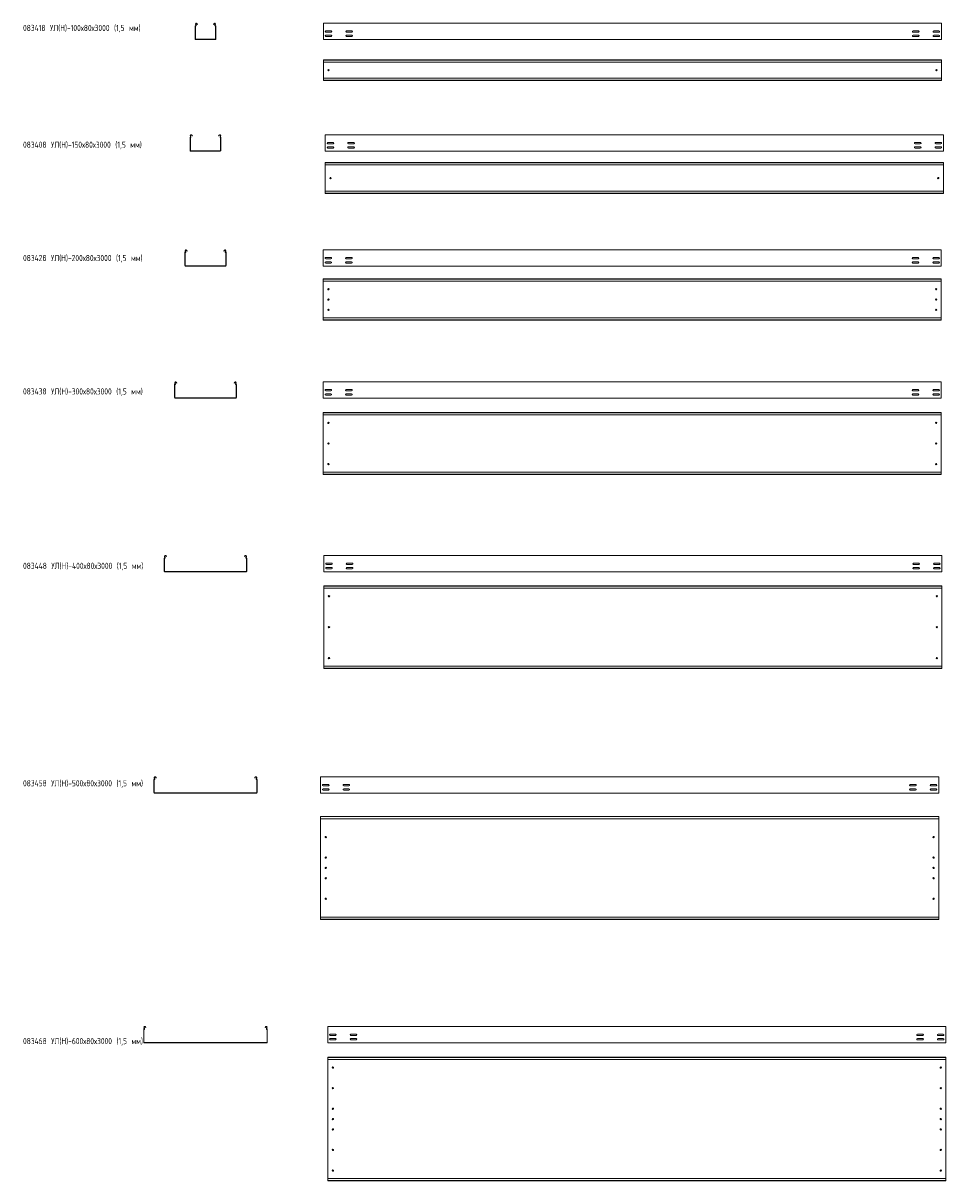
# Model space of a CAD drawing. Header units: millimetres. Extents: x -789 to 3689, y -6202 to -582.
import ezdxf

# ---------------------------------------------------------------- set-up
doc = ezdxf.new("R2010")
doc.units = ezdxf.units.MM
doc.styles.add('SLDTEXTSTYLE0', font='TXT', dxfattribs={"width": 0.7, "bigfont": 'bigfont'})

msp = doc.modelspace()

# ---------------------------------------------------------------- linework, layer by layer
at = {"color": 7, "linetype": 'Continuous', "lineweight": 15}
for p, q in [((46.2, -659.5), (46.2, -596.8)), ((49, -591.5), (47.7, -589.1)), ((47.7, -659.5), (47.7, -596.8)), ((50.3, -590.8), (49, -588.4)), ((54.3, -585.6), (56.1, -588.8)), ((55.6, -584.9), (57.4, -588.1)), ((57.4, -588.1), (56.1, -588.8)), ((135, -588.1), (136.7, -584.9)), ((136.3, -588.8), (135, -588.1)), ((136.3, -588.8), (138, -585.6)), ((143.3, -588.4), (142.1, -590.8)), ((144.6, -589.1), (143.4, -591.5)), ((144.7, -596.8), (144.7, -659.5)), ((146.2, -596.8), (146.2, -659.5)), ((3668.3, -582.5), (668.3, -582.5)), ((668.3, -589.1), (668.3, -582.5)), ((668.3, -591.5), (668.3, -589.1)), ((668.3, -595.1), (668.3, -591.5)), ((668.3, -596.8), (668.3, -595.1)), ((668.3, -659.5), (668.3, -596.8)), ((3668.3, -589.1), (3668.3, -582.5)), ((3668.3, -591.5), (3668.3, -589.1)), ((3668.3, -595.1), (3668.3, -591.5)), ((3668.3, -596.8), (3668.3, -595.1)), ((3668.3, -659.5), (3668.3, -596.8)), ((143.2, -661), (49.2, -661)), ((143.2, -662.5), (49.2, -662.5)), ((668.3, -662.5), (668.3, -659.5)), ((3668.3, -662.5), (668.3, -662.5)), ((706, -620.2), (680.5, -620.2)), ((680.5, -626.7), (706, -626.7)), ((706, -641.2), (680.5, -641.2)), ((680.5, -647.7), (706, -647.7)), ((806, -620.2), (780.5, -620.2)), ((780.5, -626.7), (806, -626.7)), ((806, -641.2), (780.5, -641.2)), ((780.5, -647.7), (806, -647.7)), ((3530.5, -620.2), (3556, -620.2)), ((3556, -626.7), (3530.5, -626.7)), ((3530.5, -641.2), (3556, -641.2)), ((3556, -647.7), (3530.5, -647.7)), ((3630.5, -620.2), (3656, -620.2)), ((3656, -626.7), (3630.5, -626.7)), ((3630.5, -641.2), (3656, -641.2)), ((3656, -647.7), (3630.5, -647.7)), ((3668.3, -662.5), (3668.3, -659.5)), ((3668.3, -760.7), (668.3, -760.7)), ((668.3, -761.7), (668.3, -760.7)), ((3668.3, -761.7), (668.3, -761.7)), ((668.3, -770.2), (668.3, -761.7)), ((668.3, -772), (668.3, -770.2)), ((3668.3, -772), (668.3, -772)), ((668.3, -772), (668.3, -849.5)), ((3668.3, -761.7), (3668.3, -760.7)), ((3668.3, -770.2), (3668.3, -761.7)), ((3668.3, -772), (3668.3, -770.2)), ((3668.3, -772), (3668.3, -849.5)), ((3668.3, -849.5), (668.3, -849.5)), ((668.3, -851.3), (668.3, -849.5)), ((668.3, -859.7), (668.3, -851.3)), ((668.3, -859.7), (3668.3, -859.7)), ((668.3, -860.7), (668.3, -859.7)), ((3668.3, -860.7), (668.3, -860.7)), ((3668.3, -851.3), (3668.3, -849.5)), ((3668.3, -859.7), (3668.3, -851.3)), ((3668.3, -860.7), (3668.3, -859.7)), ((3677.8, -1123.9), (677.8, -1123.9)), ((677.8, -1130.5), (677.8, -1123.9)), ((3677.8, -1130.5), (3677.8, -1123.9)), ((21.2, -1200.9), (21.2, -1138.2)), ((24, -1132.9), (22.7, -1130.5)), ((22.7, -1200.9), (22.7, -1138.2)), ((25.3, -1132.2), (24, -1129.8)), ((29.3, -1127), (31.1, -1130.2)), ((30.6, -1126.2), (32.4, -1129.5)), ((32.4, -1129.5), (31.1, -1130.2)), ((160, -1129.5), (161.7, -1126.2)), ((161.3, -1130.2), (160, -1129.5)), ((161.3, -1130.2), (163, -1127)), ((168.3, -1129.8), (167.1, -1132.2)), ((169.6, -1130.5), (168.4, -1132.9)), ((169.7, -1138.2), (169.7, -1200.9)), ((171.2, -1138.2), (171.2, -1200.9)), ((677.8, -1132.9), (677.8, -1130.5)), ((677.8, -1136.4), (677.8, -1132.9)), ((677.8, -1138.2), (677.8, -1136.4)), ((677.8, -1200.9), (677.8, -1138.2)), ((715.6, -1161.4), (690.1, -1161.4)), ((690.1, -1167.9), (715.6, -1167.9)), ((815.6, -1161.4), (790.1, -1161.4)), ((790.1, -1167.9), (815.6, -1167.9)), ((3540.1, -1161.4), (3565.6, -1161.4)), ((3565.6, -1167.9), (3540.1, -1167.9)), ((3640.1, -1161.4), (3665.6, -1161.4)), ((3665.6, -1167.9), (3640.1, -1167.9)), ((3677.8, -1132.9), (3677.8, -1130.5)), ((3677.8, -1136.4), (3677.8, -1132.9)), ((3677.8, -1138.2), (3677.8, -1136.4)), ((3677.8, -1200.9), (3677.8, -1138.2)), ((168.2, -1202.4), (24.2, -1202.4)), ((168.2, -1203.9), (24.2, -1203.9)), ((677.8, -1203.9), (677.8, -1200.9)), ((3677.8, -1203.9), (677.8, -1203.9)), ((715.6, -1182.6), (690.1, -1182.6)), ((690.1, -1189.1), (715.6, -1189.1)), ((815.6, -1182.6), (790.1, -1182.6)), ((790.1, -1189.1), (815.6, -1189.1)), ((3540.1, -1182.6), (3565.6, -1182.6)), ((3565.6, -1189.1), (3540.1, -1189.1)), ((3640.1, -1182.6), (3665.6, -1182.6)), ((3665.6, -1189.1), (3640.1, -1189.1)), ((3677.8, -1203.9), (3677.8, -1200.9)), ((3677.8, -1259.6), (677.8, -1259.6)), ((677.8, -1260.6), (677.8, -1259.6)), ((3677.8, -1260.6), (677.8, -1260.6)), ((677.8, -1269.1), (677.8, -1260.6)), ((677.8, -1270.8), (677.8, -1269.1)), ((3677.8, -1270.8), (677.8, -1270.8)), ((677.8, -1270.8), (677.8, -1398.4)), ((3677.8, -1260.6), (3677.8, -1259.6)), ((3677.8, -1269.1), (3677.8, -1260.6)), ((3677.8, -1270.8), (3677.8, -1269.1)), ((3677.8, -1270.8), (3677.8, -1398.4)), ((3677.8, -1398.4), (677.8, -1398.4)), ((677.8, -1400.1), (677.8, -1398.4)), ((677.8, -1408.6), (677.8, -1400.1)), ((3677.8, -1400.1), (3677.8, -1398.4)), ((3677.8, -1408.6), (3677.8, -1400.1)), ((677.8, -1408.6), (3677.8, -1408.6)), ((677.8, -1409.6), (677.8, -1408.6)), ((3677.8, -1409.6), (677.8, -1409.6)), ((3677.8, -1409.6), (3677.8, -1408.6)), ((4.3, -1685.4), (4.7, -1686.1)), ((4.7, -1686.1), (6, -1685.3)), ((5.6, -1684.7), (6, -1685.3)), ((6, -1685.3), (7.4, -1688)), ((185, -1688), (186.4, -1685.3)), ((186.4, -1685.3), (186.7, -1684.7)), ((186.4, -1685.3), (187.7, -1686.1)), ((187.7, -1686.1), (188, -1685.4)), ((3667.4, -1682.3), (667.4, -1682.3)), ((667.4, -1689), (667.4, -1682.3)), ((3667.4, -1689), (3667.4, -1682.3)), ((-3.8, -1759.3), (-3.8, -1696.7)), ((-1, -1691.3), (-2.3, -1689)), ((-2.3, -1759.3), (-2.3, -1696.7)), ((0.3, -1690.6), (-1, -1688.3)), ((6.1, -1688.7), (4.7, -1686.1)), ((7.4, -1688), (6.1, -1688.7)), ((186.3, -1688.7), (185, -1688)), ((187.7, -1686.1), (186.3, -1688.7)), ((193.3, -1688.3), (192.1, -1690.6)), ((194.6, -1689), (193.4, -1691.3)), ((194.7, -1696.7), (194.7, -1759.3)), ((196.2, -1696.7), (196.2, -1759.3)), ((667.4, -1691.3), (667.4, -1689)), ((667.4, -1694.9), (667.4, -1691.3)), ((667.4, -1696.7), (667.4, -1694.9)), ((667.4, -1759.3), (667.4, -1696.7)), ((705.1, -1719.8), (679.6, -1719.8)), ((679.6, -1726.3), (705.1, -1726.3)), ((705.1, -1741.1), (679.6, -1741.1)), ((805.1, -1719.8), (779.6, -1719.8)), ((779.6, -1726.3), (805.1, -1726.3)), ((805.1, -1741.1), (779.6, -1741.1)), ((3529.6, -1719.8), (3555.1, -1719.8)), ((3555.1, -1726.3), (3529.6, -1726.3)), ((3529.6, -1741.1), (3555.1, -1741.1)), ((3629.6, -1719.8), (3655.1, -1719.8)), ((3655.1, -1726.3), (3629.6, -1726.3)), ((3629.6, -1741.1), (3655.1, -1741.1)), ((3667.4, -1691.3), (3667.4, -1689)), ((3667.4, -1694.9), (3667.4, -1691.3)), ((3667.4, -1696.7), (3667.4, -1694.9)), ((3667.4, -1759.3), (3667.4, -1696.7)), ((193.2, -1760.8), (-0.8, -1760.8)), ((193.2, -1762.3), (-0.8, -1762.3)), ((667.4, -1762.3), (667.4, -1759.3)), ((3667.4, -1762.3), (667.4, -1762.3)), ((679.6, -1747.6), (705.1, -1747.6)), ((779.6, -1747.6), (805.1, -1747.6)), ((3555.1, -1747.6), (3529.6, -1747.6)), ((3655.1, -1747.6), (3629.6, -1747.6)), ((3667.4, -1762.3), (3667.4, -1759.3)), ((3667.4, -1824.2), (667.4, -1824.2)), ((667.4, -1825.2), (667.4, -1824.2)), ((3667.4, -1825.2), (667.4, -1825.2)), ((667.4, -1833.6), (667.4, -1825.2)), ((667.4, -1834), (667.4, -1833.6)), ((667.4, -1834), (670.4, -1835.4)), ((667.4, -1834), (667.4, -2014.4)), ((3664.4, -1835.4), (670.4, -1835.4)), ((3664.4, -1835.4), (3667.4, -1834)), ((3667.4, -1825.2), (3667.4, -1824.2)), ((3667.4, -1833.6), (3667.4, -1825.2)), ((3667.4, -1834), (3667.4, -1833.6)), ((3667.4, -1834), (3667.4, -2014.4)), ((670.4, -2013), (667.4, -2014.4)), ((667.4, -2014.7), (667.4, -2014.4)), ((667.4, -2023.2), (667.4, -2014.7)), ((667.4, -2023.2), (3667.4, -2023.2)), ((667.4, -2024.2), (667.4, -2023.2)), ((3664.4, -2013), (670.4, -2013)), ((3667.4, -2014.4), (3664.4, -2013)), ((3667.4, -2014.7), (3667.4, -2014.4)), ((3667.4, -2023.2), (3667.4, -2014.7)), ((3667.4, -2024.2), (3667.4, -2023.2)), ((3667.4, -2024.2), (667.4, -2024.2)), ((-53.8, -2400.2), (-53.8, -2337.5)), ((-51, -2332.2), (-52.3, -2329.8)), ((-52.3, -2400.2), (-52.3, -2337.5)), ((-49.7, -2331.5), (-51, -2329.1)), ((-45.7, -2326.3), (-45.3, -2326.9)), ((-45.3, -2326.9), (-44, -2326.2)), ((-43.9, -2329.6), (-45.3, -2326.9)), ((-44.4, -2325.6), (-44, -2326.2)), ((-44, -2326.2), (-42.6, -2328.9)), ((-42.6, -2328.9), (-43.9, -2329.6)), ((235, -2328.9), (236.4, -2326.2)), ((236.3, -2329.6), (235, -2328.9)), ((237.7, -2326.9), (236.3, -2329.6)), ((236.4, -2326.2), (236.7, -2325.6)), ((236.4, -2326.2), (237.7, -2326.9)), ((237.7, -2326.9), (238, -2326.3)), ((243.3, -2329.1), (242.1, -2331.5)), ((244.6, -2329.8), (243.4, -2332.2)), ((244.7, -2337.5), (244.7, -2400.2)), ((246.2, -2337.5), (246.2, -2400.2)), ((3667.5, -2323.2), (667.5, -2323.2)), ((667.5, -2329.8), (667.5, -2323.2)), ((667.5, -2332.2), (667.5, -2329.8)), ((667.5, -2335.8), (667.5, -2332.2)), ((667.5, -2337.5), (667.5, -2335.8)), ((667.5, -2400.2), (667.5, -2337.5)), ((3667.5, -2329.8), (3667.5, -2323.2)), ((3667.5, -2332.2), (3667.5, -2329.8)), ((3667.5, -2335.8), (3667.5, -2332.2)), ((3667.5, -2337.5), (3667.5, -2335.8)), ((3667.5, -2400.2), (3667.5, -2337.5)), ((243.2, -2401.7), (-50.8, -2401.7)), ((243.2, -2403.2), (-50.8, -2403.2)), ((667.5, -2403.2), (667.5, -2400.2)), ((3667.5, -2403.2), (667.5, -2403.2)), ((705.2, -2360.7), (679.7, -2360.7)), ((679.7, -2367.2), (705.2, -2367.2)), ((705.2, -2382), (679.7, -2382)), ((679.7, -2388.5), (705.2, -2388.5)), ((805.2, -2360.7), (779.7, -2360.7)), ((779.7, -2367.2), (805.2, -2367.2)), ((805.2, -2382), (779.7, -2382)), ((779.7, -2388.5), (805.2, -2388.5)), ((3529.7, -2360.7), (3555.2, -2360.7)), ((3555.2, -2367.2), (3529.7, -2367.2)), ((3529.7, -2382), (3555.2, -2382)), ((3555.2, -2388.5), (3529.7, -2388.5)), ((3629.7, -2360.7), (3655.2, -2360.7)), ((3655.2, -2367.2), (3629.7, -2367.2)), ((3629.7, -2382), (3655.2, -2382)), ((3655.2, -2388.5), (3629.7, -2388.5)), ((3667.5, -2403.2), (3667.5, -2400.2)), ((3667.5, -2473), (667.5, -2473)), ((667.5, -2474), (667.5, -2473)), ((3667.5, -2474), (667.5, -2474)), ((667.5, -2482.5), (667.5, -2474)), ((667.5, -2482.8), (667.5, -2482.5)), ((667.5, -2482.8), (670.5, -2484.2)), ((667.5, -2482.8), (667.5, -2763.2)), ((3664.5, -2484.2), (670.5, -2484.2)), ((3664.5, -2484.2), (3667.5, -2482.8)), ((3667.5, -2474), (3667.5, -2473)), ((3667.5, -2482.5), (3667.5, -2474)), ((3667.5, -2482.8), (3667.5, -2482.5)), ((3667.5, -2482.8), (3667.5, -2763.2)), ((670.5, -2761.8), (667.5, -2763.2)), ((667.5, -2763.6), (667.5, -2763.2)), ((667.5, -2772), (667.5, -2763.6)), ((667.5, -2772), (3667.5, -2772)), ((667.5, -2773), (667.5, -2772)), ((3667.5, -2773), (667.5, -2773)), ((3664.5, -2761.8), (670.5, -2761.8)), ((3667.5, -2763.2), (3664.5, -2761.8)), ((3667.5, -2763.6), (3667.5, -2763.2)), ((3667.5, -2772), (3667.5, -2763.6)), ((3667.5, -2773), (3667.5, -2772)), ((-103.8, -3243), (-103.8, -3180.3)), ((-101, -3175), (-102.3, -3172.6)), ((-102.3, -3243), (-102.3, -3180.3)), ((-99.7, -3174.3), (-101, -3171.9)), ((-95.7, -3169.1), (-95.3, -3169.7)), ((-95.3, -3169.7), (-94, -3169)), ((-93.9, -3172.3), (-95.3, -3169.7)), ((-94.4, -3168.4), (-94, -3169)), ((-94, -3169), (-92.6, -3171.6)), ((-92.6, -3171.6), (-93.9, -3172.3)), ((285, -3171.6), (286.4, -3169)), ((286.3, -3172.3), (285, -3171.6)), ((287.7, -3169.7), (286.3, -3172.3)), ((286.4, -3169), (286.7, -3168.4)), ((286.4, -3169), (287.7, -3169.7)), ((287.7, -3169.7), (288, -3169.1)), ((293.3, -3171.9), (292.1, -3174.3)), ((294.6, -3172.6), (293.4, -3175)), ((294.7, -3180.3), (294.7, -3243)), ((296.2, -3180.3), (296.2, -3243)), ((3670.6, -3166), (670.6, -3166)), ((670.6, -3172.6), (670.6, -3166)), ((670.6, -3175), (670.6, -3172.6)), ((670.6, -3178.6), (670.6, -3175)), ((670.6, -3180.3), (670.6, -3178.6)), ((670.6, -3243), (670.6, -3180.3)), ((3670.6, -3172.6), (3670.6, -3166)), ((3670.6, -3175), (3670.6, -3172.6)), ((3670.6, -3178.6), (3670.6, -3175)), ((3670.6, -3180.3), (3670.6, -3178.6)), ((3670.6, -3243), (3670.6, -3180.3)), ((293.2, -3244.5), (-100.8, -3244.5)), ((293.2, -3246), (-100.8, -3246)), ((670.6, -3246), (670.6, -3243)), ((3670.6, -3246), (670.6, -3246)), ((708.4, -3203.5), (682.9, -3203.5)), ((682.9, -3210), (708.4, -3210)), ((708.4, -3224.7), (682.9, -3224.7)), ((682.9, -3231.2), (708.4, -3231.2)), ((808.4, -3203.5), (782.9, -3203.5)), ((782.9, -3210), (808.4, -3210)), ((808.4, -3224.7), (782.9, -3224.7)), ((782.9, -3231.2), (808.4, -3231.2)), ((3532.9, -3203.5), (3558.4, -3203.5)), ((3558.4, -3210), (3532.9, -3210)), ((3532.9, -3224.7), (3558.4, -3224.7)), ((3558.4, -3231.2), (3532.9, -3231.2)), ((3632.9, -3203.5), (3658.4, -3203.5)), ((3658.4, -3210), (3632.9, -3210)), ((3632.9, -3224.7), (3658.4, -3224.7)), ((3658.4, -3231.2), (3632.9, -3231.2)), ((3670.6, -3246), (3670.6, -3243)), ((3670.6, -3314.7), (670.6, -3314.7)), ((670.6, -3315.7), (670.6, -3314.7)), ((3670.6, -3315.7), (670.6, -3315.7)), ((670.6, -3324.2), (670.6, -3315.7)), ((3670.6, -3315.7), (3670.6, -3314.7)), ((3670.6, -3324.2), (3670.6, -3315.7)), ((670.6, -3324.5), (670.6, -3324.2)), ((670.6, -3324.5), (673.6, -3325.9)), ((670.6, -3324.5), (670.6, -3704.9)), ((3667.6, -3325.9), (673.6, -3325.9)), ((3667.6, -3325.9), (3670.6, -3324.5)), ((3670.6, -3324.5), (3670.6, -3324.2)), ((3670.6, -3324.5), (3670.6, -3704.9)), ((673.6, -3703.5), (670.6, -3704.9)), ((670.6, -3705.3), (670.6, -3704.9)), ((670.6, -3713.7), (670.6, -3705.3)), ((3667.6, -3703.5), (673.6, -3703.5)), ((3670.6, -3704.9), (3667.6, -3703.5)), ((3670.6, -3705.3), (3670.6, -3704.9)), ((3670.6, -3713.7), (3670.6, -3705.3)), ((670.6, -3713.7), (3670.6, -3713.7)), ((670.6, -3714.7), (670.6, -3713.7)), ((3670.6, -3714.7), (670.6, -3714.7)), ((3670.6, -3714.7), (3670.6, -3713.7)), ((-153.8, -4317.8), (-153.8, -4255.1)), ((-151, -4249.8), (-152.3, -4247.4)), ((-152.3, -4317.8), (-152.3, -4255.1)), ((-149.7, -4249.1), (-151, -4246.7)), ((-145.7, -4243.9), (-145.3, -4244.5)), ((-145.3, -4244.5), (-144, -4243.8)), ((-143.9, -4247.1), (-145.3, -4244.5)), ((-144.4, -4243.2), (-144, -4243.8)), ((-144, -4243.8), (-142.6, -4246.4)), ((-142.6, -4246.4), (-143.9, -4247.1)), ((335, -4246.4), (336.4, -4243.8)), ((336.3, -4247.1), (335, -4246.4)), ((337.7, -4244.5), (336.3, -4247.1)), ((336.4, -4243.8), (336.7, -4243.2)), ((336.4, -4243.8), (337.7, -4244.5)), ((337.7, -4244.5), (338, -4243.9)), ((343.3, -4246.7), (342.1, -4249.1)), ((344.6, -4247.4), (343.4, -4249.8)), ((344.7, -4255.1), (344.7, -4317.8)), ((346.2, -4255.1), (346.2, -4317.8)), ((3654.8, -4240.8), (654.8, -4240.8)), ((654.8, -4247.4), (654.8, -4240.8)), ((654.8, -4249.8), (654.8, -4247.4)), ((654.8, -4253.4), (654.8, -4249.8)), ((654.8, -4255.1), (654.8, -4253.4)), ((654.8, -4317.8), (654.8, -4255.1)), ((3654.8, -4247.4), (3654.8, -4240.8)), ((3654.8, -4249.8), (3654.8, -4247.4)), ((3654.8, -4253.4), (3654.8, -4249.8)), ((3654.8, -4255.1), (3654.8, -4253.4)), ((3654.8, -4317.8), (3654.8, -4255.1)), ((343.2, -4319.3), (-150.8, -4319.3)), ((343.2, -4320.8), (-150.8, -4320.8)), ((654.8, -4320.8), (654.8, -4317.8)), ((3654.8, -4320.8), (654.8, -4320.8)), ((692.5, -4278.3), (667, -4278.3)), ((667, -4284.8), (692.5, -4284.8)), ((692.5, -4299.5), (667, -4299.5)), ((667, -4306), (692.5, -4306)), ((792.5, -4278.3), (767, -4278.3)), ((767, -4284.8), (792.5, -4284.8)), ((792.5, -4299.5), (767, -4299.5)), ((767, -4306), (792.5, -4306)), ((3517, -4278.3), (3542.5, -4278.3)), ((3542.5, -4284.8), (3517, -4284.8)), ((3517, -4299.5), (3542.5, -4299.5)), ((3542.5, -4306), (3517, -4306)), ((3617, -4278.3), (3642.5, -4278.3)), ((3642.5, -4284.8), (3617, -4284.8)), ((3617, -4299.5), (3642.5, -4299.5)), ((3642.5, -4306), (3617, -4306)), ((3654.8, -4320.8), (3654.8, -4317.8)), ((3654.8, -4433.3), (654.8, -4433.3)), ((654.8, -4434.3), (654.8, -4433.3)), ((3654.8, -4434.3), (654.8, -4434.3)), ((654.8, -4442.8), (654.8, -4434.3)), ((3654.8, -4434.3), (3654.8, -4433.3)), ((3654.8, -4442.8), (3654.8, -4434.3)), ((654.8, -4443.1), (654.8, -4442.8)), ((654.8, -4443.1), (657.8, -4444.5)), ((654.8, -4443.1), (654.8, -4923.5)), ((3651.8, -4444.5), (657.8, -4444.5)), ((3651.8, -4444.5), (3654.8, -4443.1)), ((3654.8, -4443.1), (3654.8, -4442.8)), ((3654.8, -4443.1), (3654.8, -4923.5)), ((657.8, -4922.1), (654.8, -4923.5)), ((654.8, -4923.8), (654.8, -4923.5)), ((654.8, -4932.3), (654.8, -4923.8)), ((654.8, -4932.3), (3654.8, -4932.3)), ((654.8, -4933.3), (654.8, -4932.3)), ((3654.8, -4933.3), (654.8, -4933.3)), ((3651.8, -4922.1), (657.8, -4922.1)), ((3654.8, -4923.5), (3651.8, -4922.1)), ((3654.8, -4923.8), (3654.8, -4923.5)), ((3654.8, -4932.3), (3654.8, -4923.8)), ((3654.8, -4933.3), (3654.8, -4932.3)), ((-203.8, -5530), (-203.8, -5467.3)), ((-201, -5462), (-202.3, -5459.7)), ((-202.3, -5530), (-202.3, -5467.3)), ((-199.7, -5461.3), (-201, -5459)), ((-195.7, -5456.1), (-193.9, -5459.4)), ((-194.4, -5455.4), (-192.6, -5458.7)), ((-192.6, -5458.7), (-193.9, -5459.4)), ((385, -5458.7), (386.7, -5455.4)), ((386.3, -5459.4), (385, -5458.7)), ((386.3, -5459.4), (388, -5456.1)), ((393.3, -5459), (392.1, -5461.3)), ((394.6, -5459.7), (393.4, -5462)), ((394.7, -5467.3), (394.7, -5530)), ((396.2, -5467.3), (396.2, -5530)), ((3689.4, -5453), (689.4, -5453)), ((689.4, -5459.7), (689.4, -5453)), ((689.4, -5462), (689.4, -5459.7)), ((689.4, -5465.6), (689.4, -5462)), ((689.4, -5467.3), (689.4, -5465.6)), ((689.4, -5530), (689.4, -5467.3)), ((727.2, -5490.5), (701.7, -5490.5)), ((701.7, -5497), (727.2, -5497)), ((827.2, -5490.5), (801.7, -5490.5)), ((801.7, -5497), (827.2, -5497)), ((3551.7, -5490.5), (3577.2, -5490.5)), ((3577.2, -5497), (3551.7, -5497)), ((3651.7, -5490.5), (3677.2, -5490.5)), ((3677.2, -5497), (3651.7, -5497)), ((3689.4, -5459.7), (3689.4, -5453)), ((3689.4, -5462), (3689.4, -5459.7)), ((3689.4, -5465.6), (3689.4, -5462)), ((3689.4, -5467.3), (3689.4, -5465.6)), ((3689.4, -5530), (3689.4, -5467.3)), ((393.2, -5531.5), (-200.8, -5531.5)), ((393.2, -5533), (-200.8, -5533)), ((689.4, -5533), (689.4, -5530)), ((3689.4, -5533), (689.4, -5533)), ((727.2, -5511.8), (701.7, -5511.8)), ((701.7, -5518.3), (727.2, -5518.3)), ((827.2, -5511.8), (801.7, -5511.8)), ((801.7, -5518.3), (827.2, -5518.3)), ((3551.7, -5511.8), (3577.2, -5511.8)), ((3577.2, -5518.3), (3551.7, -5518.3)), ((3651.7, -5511.8), (3677.2, -5511.8)), ((3677.2, -5518.3), (3651.7, -5518.3)), ((3689.4, -5533), (3689.4, -5530)), ((3689.4, -5602.5), (689.4, -5602.5)), ((689.4, -5603.5), (689.4, -5602.5)), ((3689.4, -5603.5), (689.4, -5603.5)), ((689.4, -5611.9), (689.4, -5603.5)), ((689.4, -5613.7), (689.4, -5611.9)), ((3689.4, -5613.7), (689.4, -5613.7)), ((689.4, -5613.7), (689.4, -6191.3)), ((3689.4, -5603.5), (3689.4, -5602.5)), ((3689.4, -5611.9), (3689.4, -5603.5)), ((3689.4, -5613.7), (3689.4, -5611.9)), ((3689.4, -5613.7), (3689.4, -6191.3)), ((3689.4, -6191.3), (689.4, -6191.3)), ((689.4, -6193), (689.4, -6191.3)), ((689.4, -6201.5), (689.4, -6193)), ((689.4, -6201.5), (3689.4, -6201.5)), ((689.4, -6202.5), (689.4, -6201.5)), ((3689.4, -6202.5), (689.4, -6202.5)), ((3689.4, -6193), (3689.4, -6191.3)), ((3689.4, -6201.5), (3689.4, -6193)), ((3689.4, -6202.5), (3689.4, -6201.5))]:
    msp.add_line(p, q, dxfattribs=at)
for centre in [(693.3, -810.7), (3643.3, -810.7), (702.8, -1334.6), (3652.8, -1334.6), (692.4, -1874.2), (3642.4, -1874.2), (692.4, -1924.2), (3642.4, -1924.2), (692.4, -1974.2), (3642.4, -1974.2), (692.5, -2523), (3642.5, -2523), (692.5, -2623), (3642.5, -2623), (692.5, -2723), (3642.5, -2723), (695.6, -3364.7), (3645.6, -3364.7), (695.6, -3514.7), (3645.6, -3514.7), (695.6, -3664.7), (3645.6, -3664.7), (679.8, -4533.3), (3629.8, -4533.3), (679.8, -4633.3), (3629.8, -4633.3), (679.8, -4683.3), (3629.8, -4683.3), (679.8, -4733.3), (3629.8, -4733.3), (679.8, -4833.3), (3629.8, -4833.3), (714.4, -5652.5), (3664.4, -5652.5), (714.4, -5752.5), (3664.4, -5752.5), (714.4, -5852.5), (714.4, -5902.5), (3664.4, -5852.5), (3664.4, -5902.5), (714.4, -5952.5), (3664.4, -5952.5), (714.4, -6052.5), (3664.4, -6052.5), (714.4, -6152.5), (3664.4, -6152.5)]:
    msp.add_circle(centre, 3.25, dxfattribs=at)
for centre, radius, start, end in [((48, -596.8), 1.8, 106.2863, 180), ((51.7, -587), 4.5, 28.0725, 208.0725), ((46.8, -592.7), 2.5, 286.2863, 28.0725), ((48, -596.8), 0.3, 106.2863, 180), ((46.8, -592.7), 4, 286.2863, 28.0725), ((51.7, -587), 3, 28.0725, 208.0725), ((140.7, -587), 4.5, 331.9275, 151.9275), ((140.7, -587), 3, 331.9275, 151.9275), ((145.6, -592.7), 4, 151.9275, 253.7137), ((145.6, -592.7), 2.5, 151.9275, 253.7137), ((144.4, -596.8), 0.3, 0, 73.7137), ((144.4, -596.8), 1.8, 0, 73.7137), ((49.2, -659.5), 3, 180, 270), ((49.2, -659.5), 1.5, 180, 270), ((143.2, -659.5), 1.5, 270, 0), ((143.2, -659.5), 3, 270, 360), ((680.5, -623.5), 3.25, 90, 270), ((680.5, -644.5), 3.25, 90, 270), ((706, -623.5), 3.25, 270, 90), ((706, -644.5), 3.25, 270, 90), ((780.5, -623.5), 3.25, 90, 270), ((780.5, -644.5), 3.25, 90, 270), ((806, -623.5), 3.25, 270, 90), ((806, -644.5), 3.25, 270, 90), ((3530.5, -623.5), 3.25, 90, 270), ((3530.5, -644.5), 3.25, 90, 270), ((3556, -623.5), 3.25, 270, 90), ((3556, -644.5), 3.25, 270, 90), ((3630.5, -623.5), 3.25, 90, 270), ((3630.5, -644.5), 3.25, 90, 270), ((3656, -623.5), 3.25, 270, 90), ((3656, -644.5), 3.25, 270, 90), ((26.7, -1128.4), 4.5, 28.0725, 208.0725), ((165.7, -1128.4), 4.5, 331.9275, 151.9275), ((23, -1138.2), 1.8, 106.2863, 180), ((21.8, -1134), 2.5, 286.2863, 28.0725), ((23, -1138.2), 0.3, 106.2863, 180), ((21.8, -1134), 4, 286.2863, 28.0725), ((26.7, -1128.4), 3, 28.0725, 208.0725), ((165.7, -1128.4), 3, 331.9275, 151.9275), ((170.6, -1134), 4, 151.9275, 253.7137), ((170.6, -1134), 2.5, 151.9275, 253.7137), ((169.4, -1138.2), 0.3, 0, 73.7137), ((169.4, -1138.2), 1.8, 0, 73.7137), ((690.1, -1164.6), 3.25, 90, 270), ((715.6, -1164.6), 3.25, 270, 90), ((790.1, -1164.6), 3.25, 90, 270), ((815.6, -1164.6), 3.25, 270, 90), ((3540.1, -1164.6), 3.25, 90, 270), ((3565.6, -1164.6), 3.25, 270, 90), ((3640.1, -1164.6), 3.25, 90, 270), ((3665.6, -1164.6), 3.25, 270, 90), ((24.2, -1200.9), 3, 180, 270), ((24.2, -1200.9), 1.5, 180, 270), ((168.2, -1200.9), 1.5, 270, 0), ((168.2, -1200.9), 3, 270, 0), ((690.1, -1185.9), 3.25, 90, 270), ((715.6, -1185.9), 3.25, 270, 90), ((790.1, -1185.9), 3.25, 90, 270), ((815.6, -1185.9), 3.25, 270, 90), ((3540.1, -1185.9), 3.25, 90, 270), ((3565.6, -1185.9), 3.25, 270, 90), ((3640.1, -1185.9), 3.25, 90, 270), ((3665.6, -1185.9), 3.25, 270, 90), ((1.7, -1686.8), 4.5, 28.0725, 208.0725), ((1.7, -1686.8), 3, 28.0725, 208.0725), ((190.7, -1686.8), 4.5, 331.9275, 151.9275), ((190.7, -1686.8), 3, 331.9275, 151.9275), ((-2, -1696.7), 1.8, 106.2863, 180), ((-3.2, -1692.5), 2.5, 286.2863, 28.0725), ((-2, -1696.7), 0.3, 106.2863, 180), ((-3.2, -1692.5), 4, 286.2863, 28.0725), ((195.6, -1692.5), 4, 151.9275, 253.7137), ((195.6, -1692.5), 2.5, 151.9275, 253.7137), ((194.4, -1696.7), 0.3, 0, 73.7137), ((194.4, -1696.7), 1.8, 0, 73.7137), ((679.6, -1723.1), 3.25, 90, 270), ((679.6, -1744.3), 3.25, 90, 270), ((705.1, -1723.1), 3.25, 270, 90), ((705.1, -1744.3), 3.25, 270, 90), ((779.6, -1723.1), 3.25, 90, 270), ((779.6, -1744.3), 3.25, 90, 270), ((805.1, -1723.1), 3.25, 270, 90), ((805.1, -1744.3), 3.25, 270, 90), ((3529.6, -1723.1), 3.25, 90, 270), ((3529.6, -1744.3), 3.25, 90, 270), ((3555.1, -1723.1), 3.25, 270, 90), ((3555.1, -1744.3), 3.25, 270, 90), ((3629.6, -1723.1), 3.25, 90, 270), ((3629.6, -1744.3), 3.25, 90, 270), ((3655.1, -1723.1), 3.25, 270, 90), ((3655.1, -1744.3), 3.25, 270, 90), ((-0.8, -1759.3), 3, 180, 270), ((-0.8, -1759.3), 1.5, 180, 270), ((193.2, -1759.3), 1.5, 270, 0), ((193.2, -1759.3), 3, 270, 0), ((-52, -2337.5), 1.8, 106.2863, 180), ((-48.3, -2327.7), 4.5, 28.0725, 208.0725), ((-53.2, -2333.4), 2.5, 286.2863, 28.0725), ((-52, -2337.5), 0.3, 106.2863, 180), ((-53.2, -2333.4), 4, 286.2863, 28.0725), ((-48.3, -2327.7), 3, 28.0725, 208.0725), ((240.7, -2327.7), 4.5, 331.9275, 151.9275), ((240.7, -2327.7), 3, 331.9275, 151.9275), ((245.6, -2333.4), 4, 151.9275, 253.7137), ((245.6, -2333.4), 2.5, 151.9275, 253.7137), ((244.4, -2337.5), 0.3, 0, 73.7137), ((244.4, -2337.5), 1.8, 0, 73.7137), ((-50.8, -2400.2), 3, 180, 270), ((-50.8, -2400.2), 1.5, 180, 270), ((243.2, -2400.2), 1.5, 270, 0), ((243.2, -2400.2), 3, 270, 0), ((679.7, -2364), 3.25, 90, 270), ((679.7, -2385.2), 3.25, 90, 270), ((705.2, -2364), 3.25, 270, 90), ((705.2, -2385.2), 3.25, 270, 90), ((779.7, -2364), 3.25, 90, 270), ((779.7, -2385.2), 3.25, 90, 270), ((805.2, -2364), 3.25, 270, 90), ((805.2, -2385.2), 3.25, 270, 90), ((3529.7, -2364), 3.25, 90, 270), ((3529.7, -2385.2), 3.25, 90, 270), ((3555.2, -2364), 3.25, 270, 90), ((3555.2, -2385.2), 3.25, 270, 90), ((3629.7, -2364), 3.25, 90, 270), ((3629.7, -2385.2), 3.25, 90, 270), ((3655.2, -2364), 3.25, 270, 90), ((3655.2, -2385.2), 3.25, 270, 90), ((-102, -3180.3), 1.8, 106.2863, 180), ((-98.3, -3170.5), 4.5, 28.0725, 208.0725), ((-103.2, -3176.2), 2.5, 286.2863, 28.0725), ((-102, -3180.3), 0.3, 106.2863, 180), ((-103.2, -3176.2), 4, 286.2863, 28.0725), ((-98.3, -3170.5), 3, 28.0725, 208.0725), ((290.7, -3170.5), 4.5, 331.9275, 151.9275), ((290.7, -3170.5), 3, 331.9275, 151.9275), ((295.6, -3176.2), 4, 151.9275, 253.7137), ((295.6, -3176.2), 2.5, 151.9275, 253.7137), ((294.4, -3180.3), 0.3, 0, 73.7137), ((294.4, -3180.3), 1.8, 0, 73.7137), ((-100.8, -3243), 3, 180, 270), ((-100.8, -3243), 1.5, 180, 270), ((293.2, -3243), 1.5, 270, 0), ((293.2, -3243), 3, 270, 0), ((682.9, -3206.7), 3.25, 90, 270), ((682.9, -3228), 3.25, 90, 270), ((708.4, -3206.7), 3.25, 270, 90), ((708.4, -3228), 3.25, 270, 90), ((782.9, -3206.7), 3.25, 90, 270), ((782.9, -3228), 3.25, 90, 270), ((808.4, -3206.7), 3.25, 270, 90), ((808.4, -3228), 3.25, 270, 90), ((3532.9, -3206.7), 3.25, 90, 270), ((3532.9, -3228), 3.25, 90, 270), ((3558.4, -3206.7), 3.25, 270, 90), ((3558.4, -3228), 3.25, 270, 90), ((3632.9, -3206.7), 3.25, 90, 270), ((3632.9, -3228), 3.25, 90, 270), ((3658.4, -3206.7), 3.25, 270, 90), ((3658.4, -3228), 3.25, 270, 90), ((-152, -4255.1), 1.8, 106.2863, 180), ((-148.3, -4245.3), 4.5, 28.0725, 208.0725), ((-153.2, -4251), 2.5, 286.2863, 28.0725), ((-152, -4255.1), 0.3, 106.2863, 180), ((-153.2, -4251), 4, 286.2863, 28.0725), ((-148.3, -4245.3), 3, 28.0725, 208.0725), ((340.7, -4245.3), 4.5, 331.9275, 151.9275), ((340.7, -4245.3), 3, 331.9275, 151.9275), ((345.6, -4251), 4, 151.9275, 253.7137), ((345.6, -4251), 2.5, 151.9275, 253.7137), ((344.4, -4255.1), 0.3, 0, 73.7137), ((344.4, -4255.1), 1.8, 0, 73.7137), ((-150.8, -4317.8), 3, 180, 270), ((-150.8, -4317.8), 1.5, 180, 270), ((343.2, -4317.8), 1.5, 270, 0), ((343.2, -4317.8), 3, 270, 0), ((667, -4281.5), 3.25, 90, 270), ((667, -4302.8), 3.25, 90, 270), ((692.5, -4281.5), 3.25, 270, 90), ((692.5, -4302.8), 3.25, 270, 90), ((767, -4281.5), 3.25, 90, 270), ((767, -4302.8), 3.25, 90, 270), ((792.5, -4281.5), 3.25, 270, 90), ((792.5, -4302.8), 3.25, 270, 90), ((3517, -4281.5), 3.25, 90, 270), ((3517, -4302.8), 3.25, 90, 270), ((3542.5, -4281.5), 3.25, 270, 90), ((3542.5, -4302.8), 3.25, 270, 90), ((3617, -4281.5), 3.25, 90, 270), ((3617, -4302.8), 3.25, 90, 270), ((3642.5, -4281.5), 3.25, 270, 90), ((3642.5, -4302.8), 3.25, 270, 90), ((-202, -5467.3), 1.8, 106.2863, 180), ((-198.3, -5457.5), 4.5, 28.0725, 208.0725), ((-203.2, -5463.2), 2.5, 286.2863, 28.0725), ((-202, -5467.3), 0.3, 106.2863, 180), ((-203.2, -5463.2), 4, 286.2863, 28.0725), ((-198.3, -5457.5), 3, 28.0725, 208.0725), ((390.7, -5457.5), 4.5, 331.9275, 151.9275), ((390.7, -5457.5), 3, 331.9275, 151.9275), ((395.6, -5463.2), 4, 151.9275, 253.7137), ((395.6, -5463.2), 2.5, 151.9275, 253.7137), ((394.4, -5467.3), 0.3, 0, 73.7137), ((394.4, -5467.3), 1.8, 0, 73.7137), ((701.7, -5493.8), 3.25, 90, 270), ((727.2, -5493.8), 3.25, 270, 90), ((801.7, -5493.8), 3.25, 90, 270), ((827.2, -5493.8), 3.25, 270, 90), ((3551.7, -5493.8), 3.25, 90, 270), ((3577.2, -5493.8), 3.25, 270, 90), ((3651.7, -5493.8), 3.25, 90, 270), ((3677.2, -5493.8), 3.25, 270, 90), ((-200.8, -5530), 3, 180, 270), ((-200.8, -5530), 1.5, 180, 270), ((393.2, -5530), 1.5, 270, 0), ((393.2, -5530), 3, 270, 0), ((701.7, -5515), 3.25, 90, 270), ((727.2, -5515), 3.25, 270, 90), ((801.7, -5515), 3.25, 90, 270), ((827.2, -5515), 3.25, 270, 90), ((3551.7, -5515), 3.25, 90, 270), ((3577.2, -5515), 3.25, 270, 90), ((3651.7, -5515), 3.25, 90, 270), ((3677.2, -5515), 3.25, 270, 90)]:
    msp.add_arc(centre, radius, start, end, dxfattribs=at)

# ---------------------------------------------------------------- texts
at = {"color": 7, "linetype": 'Continuous', "lineweight": 0, "char_height": 30, "attachment_point": 1, "style": 'SLDTEXTSTYLE0'}
for s, insert in [('083418 \\M+18454\\M+1844C(\\M+1844E)-100\\M+1848780\\M+184873000 (1,5 \\M+1847D\\M+1847D)', (-789.4, -590.7)), ('083408 \\M+18454\\M+1844C(\\M+1844E)-150\\M+1848780\\M+184873000 (1,5 \\M+1847D\\M+1847D)', (-789.4, -1157.6)), ('083428 \\M+18454\\M+1844C(\\M+1844E)-200\\M+1848780\\M+184873000 (1,5 \\M+1847D\\M+1847D)', (-789.4, -1707.7)), ('083438 \\M+18454\\M+1844C(\\M+1844E)-300\\M+1848780\\M+184873000 (1,5 \\M+1847D\\M+1847D)', (-789.4, -2355.2)), ('083448 \\M+18454\\M+1844C(\\M+1844E)-400\\M+1848780\\M+184873000 (1,5 \\M+1847D\\M+1847D)', (-789.4, -3201.9)), ('083458 \\M+18454\\M+1844C(\\M+1844E)-500\\M+1848780\\M+184873000 (1,5 \\M+1847D\\M+1847D)', (-789.4, -4257.5)), ('083468 \\M+18454\\M+1844C(\\M+1844E)-600\\M+1848780\\M+184873000 (1,5 \\M+1847D\\M+1847D)', (-789.4, -5509))]:
    msp.add_mtext(s, dxfattribs=dict(at, insert=insert))

doc.saveas('drawing.dxf')
